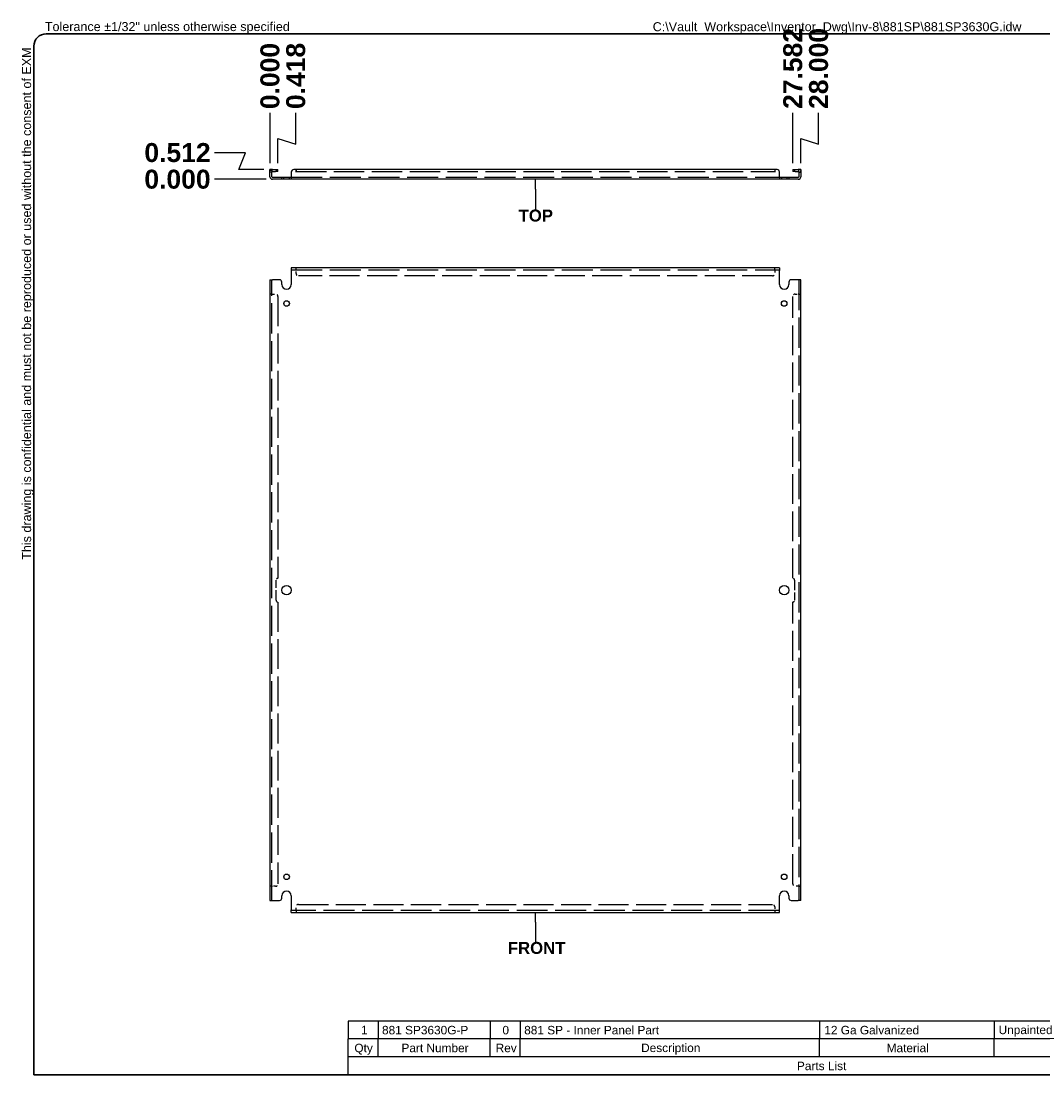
# Model space of a CAD drawing. Header units: inches. Extents: x 2.6 to 88.9, y 2.1 to 57.8.
# Tile 1 of 2: x 2.6 to 56.5, y 2.1 to 57.7. Entities that reach past the tile are written whole.
import ezdxf

# ---------------------------------------------------------------- set-up
doc = ezdxf.new("R2010")
doc.units = ezdxf.units.IN
doc.header["$LTSCALE"] = 8.333333
doc.header["$MEASUREMENT"] = 0
doc.linetypes.add('DASHED_SPACE', pattern=[0.2067, 0.1654, -0.0413])
doc.layers.get('0').update_dxf_attribs({"lineweight": 25})
for name, color, linetype, lineweight in [('Dimensions(ANSI)', 7, 'Continuous', 25), ('Hidden Edges(ANSI)', 7, 'DASHED_SPACE', 25), ('Sketch Geometry(ANSI)', 7, 'Continuous', 25), ('Symbols(ANSI)', 7, 'Continuous', 25), ('Visible Edges(ANSI)', 7, 'Continuous', 25)]:
    doc.layers.add(name, color=color, linetype=linetype, lineweight=lineweight)
doc.styles.add('Current-ANSI', font='arial.ttf')
doc.styles.add('Dimension-ANSI', font='arialbd.ttf')
doc.styles.add('Part List-ANSI', font='arial.ttf')
doc.dimstyles.new('INCH-ANSI', dxfattribs={"dimscale": 8.333333, "dimtxt": 0.12, "dimasz": 0.098425, "dimexe": 0.04, "dimexo": 0.04, "dimgap": 0.031496, "dimtad": 0, "dimtih": 1, "dimtoh": 1, "dimdec": 3, "dimrnd": 1e-08, "dimzin": 0, "dimdsep": 46, "dimtxsty": 'Dimension-ANSI', "dimcen": 0.09, "dimdle": 0.312, "dimclrd": 179, "dimclre": 179, "dimclrt": 7, "dimadec": 1, "dimazin": 0, "dimtfac": 1, "dimtdec": 3, "dimtofl": 0, "dimtmove": 0, "dimatfit": 3, "dimfxl": 1, "dimtolj": 1, "dimtzin": 4, "dimlwd": 25, "dimlwe": 25, "dimarcsym": 0})
doc.dimstyles.new('INCH-ANSI-VERTICAL', dxfattribs={"dimscale": 8.333333, "dimtxt": 0.12, "dimasz": 0.098425, "dimexe": 0.04, "dimexo": 0.04, "dimgap": 0.031496, "dimtad": 0, "dimtih": 1, "dimtoh": 1, "dimdec": 3, "dimrnd": 1e-08, "dimzin": 0, "dimdsep": 46, "dimtxsty": 'Dimension-ANSI', "dimcen": 0.09, "dimdle": 0.312, "dimclrd": 179, "dimclre": 179, "dimclrt": 7, "dimadec": 1, "dimazin": 0, "dimtfac": 1, "dimtdec": 3, "dimtofl": 0, "dimtmove": 0, "dimatfit": 3, "dimfxl": 1, "dimtolj": 1, "dimtzin": 4, "dimlwd": 25, "dimlwe": 25, "dimarcsym": 0})

# ---------------------------------------------------------------- blocks, each defined once
blk = doc.blocks.new('Parts List')
at = {"layer": 'Symbols(ANSI)'}
for p, q in [((13.023, 0.795), (3.548, 0.795)), ((3.548, 0.795), (3.548, 0.615)), ((3.848, 0.795), (3.848, 0.615)), ((4.973, 0.795), (4.973, 0.615)), ((5.273, 0.795), (5.273, 0.615)), ((8.273, 0.795), (8.273, 0.615)), ((10.023, 0.795), (10.023, 0.615)), ((11.523, 0.795), (11.523, 0.615)), ((13.023, 0.795), (13.023, 0.615)), ((13.023, 0.615), (3.548, 0.615)), ((3.548, 0.435), (3.548, 0.615)), ((3.848, 0.435), (3.848, 0.615)), ((4.973, 0.435), (4.973, 0.615)), ((5.273, 0.435), (5.273, 0.615)), ((8.273, 0.435), (8.273, 0.615)), ((10.023, 0.435), (10.023, 0.615)), ((11.523, 0.435), (11.523, 0.615)), ((13.023, 0.435), (13.023, 0.615)), ((3.548, 0.255), (3.548, 0.435)), ((13.023, 0.435), (3.548, 0.435)), ((13.023, 0.255), (13.023, 0.435)), ((13.023, 0.255), (3.548, 0.255))]:
    blk.add_line(p, q, dxfattribs=at)
at = {"layer": 'Symbols(ANSI)', "char_height": 0.085, "attachment_point": 7, "line_spacing_factor": 0.25, "style": 'Part List-ANSI'}
for s, insert in [('1', (3.678, 0.662)), ('881 SP3630G-P', (3.888, 0.66)), ('0', (5.095, 0.66)), ('881 SP - Inner Panel Part', (5.313, 0.66)), ('12 Ga Galvanized', (8.321, 0.66)), ('Unpainted', (10.068, 0.638)), ('Galvanized', (11.565, 0.66)), ('Qty', (3.611, 0.456)), ('Part Number', (4.083, 0.481)), ('Rev', (5.027, 0.481)), ('Description', (6.485, 0.458)), ('Material', (8.946, 0.481)), ('Color', (10.637, 0.48)), ('Finish', (12.125, 0.481)), ('Parts List', (8.047, 0.301))]:
    blk.add_mtext(s, dxfattribs=dict(at, insert=insert))
blk = doc.blocks.new('Datum Identifier1')
at = {"layer": 'Symbols(ANSI)', "color": 7, "linetype": 'Continuous', "lineweight": 25}
for p, q in [((5.425, 1.786), (5.425, 1.884)), ((5.425, 1.786), (5.425, 1.774)), ((5.425, 1.774), (5.425, 1.59))]:
    blk.add_line(p, q, dxfattribs=at)
at = {"layer": 'Symbols(ANSI)', "color": 7, "insert": (5.149, 1.466), "char_height": 0.12, "attachment_point": 7, "line_spacing_factor": 0.25, "style": 'Dimension-ANSI'}
blk.add_mtext('FRONT', dxfattribs=at)
blk = doc.blocks.new('Datum Identifier2')
at = {"layer": 'Symbols(ANSI)', "color": 7, "linetype": 'Continuous', "lineweight": 25}
for p, q in [((5.425, 9.135), (5.425, 9.233)), ((5.425, 9.135), (5.425, 9.116)), ((5.425, 9.116), (5.425, 8.932))]:
    blk.add_line(p, q, dxfattribs=at)
at = {"layer": 'Symbols(ANSI)', "color": 7, "insert": (5.257, 8.808), "char_height": 0.12, "attachment_point": 7, "line_spacing_factor": 0.25, "style": 'Dimension-ANSI'}
blk.add_mtext('TOP', dxfattribs=at)
blk = doc.blocks.new('*D12')
at = {"layer": 'Defpoints', "color": 0, "linetype": 'Continuous', "transparency": 16777216}
for p in [(15.776, 52.879), (15.776, 49.889), (15.776, 49.889)]:
    blk.add_point(p, dxfattribs=at)
at = {"layer": 'Dimensions(ANSI)', "color": 179, "linetype": 'Continuous', "lineweight": 25, "transparency": 16777216}
blk.add_line((15.776, 50.222), (15.776, 52.879), dxfattribs=at)
at = {"layer": 'Dimensions(ANSI)', "color": 7, "linetype": 'Continuous', "lineweight": 25, "transparency": 16777216, "insert": (15.776, 54.826), "char_height": 1, "attachment_point": 5, "rotation": 90, "style": 'Dimension-ANSI'}
blk.add_mtext('\\A1;0.000', dxfattribs=at)
blk = doc.blocks.new('*D13')
at = {"layer": 'Defpoints', "color": 0, "linetype": 'Continuous', "transparency": 16777216}
for p in [(17.137, 52.879), (15.776, 49.889), (16.194, 49.889)]:
    blk.add_point(p, dxfattribs=at)
at = {"layer": 'Dimensions(ANSI)', "color": 179, "linetype": 'Continuous', "lineweight": 25, "transparency": 16777216}
for p, q in [((17.137, 51.239), (17.137, 52.879)), ((16.194, 50.222), (16.194, 51.529)), ((16.194, 51.529), (17.137, 51.239))]:
    blk.add_line(p, q, dxfattribs=at)
at = {"layer": 'Dimensions(ANSI)', "color": 7, "linetype": 'Continuous', "lineweight": 25, "transparency": 16777216, "insert": (17.137, 54.829), "char_height": 1, "attachment_point": 5, "rotation": 90, "style": 'Dimension-ANSI'}
blk.add_mtext('\\A1;0.418', dxfattribs=at)
blk = doc.blocks.new('*D14')
at = {"layer": 'Defpoints', "color": 0, "linetype": 'Continuous', "transparency": 16777216}
for p in [(43.358, 52.879), (15.776, 49.889), (43.358, 49.889)]:
    blk.add_point(p, dxfattribs=at)
at = {"layer": 'Dimensions(ANSI)', "color": 179, "linetype": 'Continuous', "lineweight": 25, "transparency": 16777216}
blk.add_line((43.358, 50.222), (43.358, 52.879), dxfattribs=at)
at = {"layer": 'Dimensions(ANSI)', "color": 7, "linetype": 'Continuous', "lineweight": 25, "transparency": 16777216, "insert": (43.358, 55.226), "char_height": 1, "attachment_point": 5, "rotation": 90, "style": 'Dimension-ANSI'}
blk.add_mtext('\\A1;27.582', dxfattribs=at)
blk = doc.blocks.new('*D15')
at = {"layer": 'Defpoints', "color": 0, "linetype": 'Continuous', "transparency": 16777216}
for p in [(44.719, 52.879), (15.776, 49.889), (43.776, 49.889)]:
    blk.add_point(p, dxfattribs=at)
at = {"layer": 'Dimensions(ANSI)', "color": 179, "linetype": 'Continuous', "lineweight": 25, "transparency": 16777216}
for p, q in [((44.719, 51.239), (44.719, 52.879)), ((43.776, 50.222), (43.776, 51.529)), ((43.776, 51.529), (44.719, 51.239))]:
    blk.add_line(p, q, dxfattribs=at)
at = {"layer": 'Dimensions(ANSI)', "color": 7, "linetype": 'Continuous', "lineweight": 25, "transparency": 16777216, "insert": (44.719, 55.226), "char_height": 1, "attachment_point": 5, "rotation": 90, "style": 'Dimension-ANSI'}
blk.add_mtext('\\A1;28.000', dxfattribs=at)
blk = doc.blocks.new('*D20')
at = {"layer": 'Defpoints', "color": 0, "linetype": 'Continuous', "transparency": 16777216}
for p in [(12.842, 49.377), (15.912, 49.377), (15.912, 49.377)]:
    blk.add_point(p, dxfattribs=at)
at = {"layer": 'Dimensions(ANSI)', "color": 179, "linetype": 'Continuous', "lineweight": 25, "transparency": 16777216}
blk.add_line((15.578, 49.377), (12.842, 49.377), dxfattribs=at)
at = {"layer": 'Dimensions(ANSI)', "color": 7, "linetype": 'Continuous', "lineweight": 25, "transparency": 16777216, "insert": (10.895, 49.377), "char_height": 1, "attachment_point": 5, "style": 'Dimension-ANSI'}
blk.add_mtext('\\A1;0.000', dxfattribs=at)
blk = doc.blocks.new('*D21')
at = {"layer": 'Defpoints', "color": 0, "linetype": 'Continuous', "transparency": 16777216}
for p in [(12.842, 50.782), (15.776, 49.889), (15.912, 49.377)]:
    blk.add_point(p, dxfattribs=at)
at = {"layer": 'Dimensions(ANSI)', "color": 179, "linetype": 'Continuous', "lineweight": 25, "transparency": 16777216}
for p, q in [((14.482, 50.782), (12.842, 50.782)), ((14.135, 49.889), (14.482, 50.782)), ((15.442, 49.889), (14.135, 49.889))]:
    blk.add_line(p, q, dxfattribs=at)
at = {"layer": 'Dimensions(ANSI)', "color": 7, "linetype": 'Continuous', "lineweight": 25, "transparency": 16777216, "insert": (10.896, 50.782), "char_height": 1, "attachment_point": 5, "style": 'Dimension-ANSI'}
blk.add_mtext('\\A1;0.512', dxfattribs=at)
blk = doc.blocks.new('Borders EXM - B (Inch)')
at = {"layer": 'Sketch Geometry(ANSI)', "linetype": 'Continuous', "lineweight": 35}
for p, q in [((16.398, 10.692), (0.523, 10.692)), ((0.398, 10.567), (0.398, 0.255)), ((0.398, 0.255), (16.398, 0.255))]:
    blk.add_line(p, q, dxfattribs=at)
blk.add_arc((0.523, 10.567), 0.125, 90, 180, dxfattribs=at)
at = {"layer": 'Symbols(ANSI)', "color": 7, "insert": (0.509, 10.692), "char_height": 0.09, "attachment_point": 7, "style": 'Current-ANSI'}
blk.add_mtext('Tolerance ±1/32" unless otherwise specified', dxfattribs=at)
at = {"layer": 'Symbols(ANSI)', "color": 7, "insert": (0.398, 5.419), "char_height": 0.09, "attachment_point": 7, "rotation": 90, "style": 'Current-ANSI'}
blk.add_mtext('This drawing is confidential and must not be reproduced or used without the consent of EXM', dxfattribs=at)
at = {"layer": 'Symbols(ANSI)', "color": 7, "style": 'Current-ANSI'}
blk.add_attdef('FILENAME_AND_PATH_001', (6.601, 10.718), '', height=0.09, dxfattribs=at)

msp = doc.modelspace()

# ---------------------------------------------------------------- linework, layer by layer
at = {"layer": 'Hidden Edges(ANSI)', "ltscale": 0.037899}
for p, q in [((15.8807, 49.7526), (15.7757, 49.7526)), ((16.1002, 49.8888), (16.1002, 49.7838)), ((43.4512, 49.8888), (43.4512, 49.7838)), ((43.6707, 49.7526), (43.7757, 49.7526)), ((16.5057, 49.3768), (16.5057, 49.4818)), ((16.7957, 49.3768), (16.7957, 49.4818)), ((42.7557, 49.4818), (42.7557, 49.3768)), ((43.0457, 49.4818), (43.0457, 49.3768)), ((17.1505, 44.5941), (17.1505, 44.6991)), ((17.1507, 44.5941), (17.1507, 44.6991)), ((42.4007, 44.5941), (42.4007, 44.6991)), ((42.4009, 44.5941), (42.4009, 44.6991)), ((15.8807, 43.3243), (15.7757, 43.3243)), ((15.8807, 43.3241), (15.7757, 43.3241)), ((43.6707, 43.3243), (43.7757, 43.3243)), ((43.6707, 43.3241), (43.7757, 43.3241)), ((15.8807, 12.0741), (15.7757, 12.0741)), ((15.8807, 12.0739), (15.7757, 12.0739)), ((43.6707, 12.0741), (43.7757, 12.0741)), ((43.6707, 12.0739), (43.7757, 12.0739)), ((17.1505, 10.8041), (17.1505, 10.6991)), ((17.1507, 10.8041), (17.1507, 10.6991)), ((42.4007, 10.8041), (42.4007, 10.6991)), ((42.4009, 10.8041), (42.4009, 10.6991))]:
    msp.add_line(p, q, dxfattribs=at)
at = {"layer": 'Hidden Edges(ANSI)', "ltscale": 1.160498}
msp.add_line((17.1507, 49.7838), (42.4007, 49.7838), dxfattribs=at)
at = {"layer": 'Hidden Edges(ANSI)', "ltscale": 1.183478}
for p, q in [((16.9007, 49.4818), (42.6507, 49.4818)), ((16.9007, 44.5941), (42.6507, 44.5941)), ((42.6507, 10.8041), (16.9007, 10.8041))]:
    msp.add_line(p, q, dxfattribs=at)
at = {"layer": 'Hidden Edges(ANSI)', "ltscale": 0.017522}
for p, q in [((17.1507, 44.5941), (17.1507, 44.5631)), ((42.4007, 44.5941), (42.4007, 44.5631)), ((15.8807, 43.3241), (15.9117, 43.3241)), ((43.6707, 43.3241), (43.6397, 43.3241)), ((15.8807, 12.0741), (15.9117, 12.0741)), ((43.6707, 12.0741), (43.6397, 12.0741)), ((17.1507, 10.8041), (17.1507, 10.8351)), ((42.4007, 10.8041), (42.4007, 10.8351))]:
    msp.add_line(p, q, dxfattribs=at)
at = {"layer": 'Hidden Edges(ANSI)', "ltscale": 0.056717}
for p, q in [((17.1507, 44.4061), (17.1507, 44.5631)), ((42.4007, 44.5631), (42.4007, 44.4061)), ((15.9117, 43.3241), (16.0687, 43.3241)), ((43.4827, 43.3241), (43.6397, 43.3241)), ((16.0687, 12.0741), (15.9117, 12.0741)), ((43.6397, 12.0741), (43.4827, 12.0741)), ((17.1507, 10.8351), (17.1507, 10.9921)), ((42.4007, 10.9921), (42.4007, 10.8351))]:
    msp.add_line(p, q, dxfattribs=at)
at = {"layer": 'Hidden Edges(ANSI)', "ltscale": 1.157847}
for p, q in [((15.8807, 11.3241), (15.8807, 44.0741)), ((43.6707, 44.0741), (43.6707, 11.3241))]:
    msp.add_line(p, q, dxfattribs=at)
at = {"layer": 'Hidden Edges(ANSI)', "ltscale": 1.149008}
for p, q in [((42.2757, 44.2811), (17.2757, 44.2811)), ((17.2757, 11.1171), (42.2757, 11.1171))]:
    msp.add_line(p, q, dxfattribs=at)
at = {"layer": 'Hidden Edges(ANSI)', "ltscale": 1.139433}
for p, q in [((16.1937, 43.1991), (16.1937, 28.3241)), ((43.3577, 28.3241), (43.3577, 43.1991)), ((16.1937, 27.0741), (16.1937, 12.1991)), ((43.3577, 12.1991), (43.3577, 27.0741))]:
    msp.add_line(p, q, dxfattribs=at)
at = {"layer": 'Hidden Edges(ANSI)', "ltscale": 0.384592}
for p, q in [((16.1002, 27.1676), (16.1002, 28.2306)), ((43.4512, 28.2306), (43.4512, 27.1676))]:
    msp.add_line(p, q, dxfattribs=at)
at = {"layer": 'Hidden Edges(ANSI)', "ltscale": 0.065892}
for centre, start, end in [((15.9117, 49.7528), 103.17589, 180), ((43.6397, 49.7528), 0, 76.82411)]:
    msp.add_arc(centre, 0.136, start, end, dxfattribs=at)
at = {"layer": 'Hidden Edges(ANSI)', "ltscale": 0.070957}
for centre, start, end in [((17.2757, 44.4061), 180, 270), ((42.2757, 44.4061), 270, 0), ((16.0687, 43.1991), 0, 90), ((43.4827, 43.1991), 90, 180), ((16.0687, 12.1991), 270, 0), ((43.4827, 12.1991), 180, 270), ((17.2757, 10.9921), 90, 180), ((42.2757, 10.9921), 0, 90)]:
    msp.add_arc(centre, 0.125, start, end, dxfattribs=at)
at = {"layer": 'Hidden Edges(ANSI)', "ltscale": 0.053051}
for centre, start, end in [((16.1937, 28.2306), 90, 180), ((43.3577, 28.2306), 0, 90), ((16.1937, 27.1676), 180, 270), ((43.3577, 27.1676), 270, 0)]:
    msp.add_arc(centre, 0.0935, start, end, dxfattribs=at)
at = {"layer": 'Visible Edges(ANSI)'}
for p, q in [((15.7757, 49.7638), (15.7757, 49.8888)), ((15.8807, 49.8888), (15.7757, 49.8888)), ((15.7757, 49.5128), (15.7757, 49.7638)), ((15.8807, 49.8888), (15.8807, 49.7638)), ((15.8807, 49.5128), (15.8807, 49.7638)), ((15.9117, 49.8888), (16.0687, 49.8888)), ((15.9117, 49.7838), (16.0687, 49.7838)), ((16.0687, 49.8888), (16.1937, 49.8888)), ((16.1937, 49.7838), (16.0687, 49.7838)), ((16.1937, 49.7838), (16.1937, 49.8888)), ((16.9007, 49.7638), (16.9007, 49.5128)), ((16.9007, 49.5128), (16.9007, 49.3768)), ((17.1505, 49.8888), (17.0257, 49.8888)), ((17.1505, 49.7526), (17.1505, 49.8888)), ((17.1507, 49.7526), (17.1505, 49.7526)), ((42.4007, 49.8888), (17.1507, 49.8888)), ((17.1507, 49.8888), (17.1507, 49.7528)), ((17.1507, 49.7528), (17.1507, 49.7526)), ((42.4007, 49.8888), (42.4007, 49.7528)), ((42.4007, 49.7526), (42.4007, 49.7528)), ((42.4009, 49.7526), (42.4007, 49.7526)), ((42.5257, 49.8888), (42.4009, 49.8888)), ((42.4009, 49.8888), (42.4009, 49.7526)), ((42.6507, 49.5128), (42.6507, 49.7638)), ((42.6507, 49.5128), (42.6507, 49.3768)), ((43.3577, 49.8888), (43.4827, 49.8888)), ((43.3577, 49.8888), (43.3577, 49.7838)), ((43.4827, 49.7838), (43.3577, 49.7838)), ((43.4827, 49.8888), (43.6397, 49.8888)), ((43.4827, 49.7838), (43.6397, 49.7838)), ((43.6707, 49.7638), (43.6707, 49.8888)), ((43.7757, 49.8888), (43.6707, 49.8888)), ((43.6707, 49.7638), (43.6707, 49.5128)), ((43.7757, 49.8888), (43.7757, 49.7638)), ((43.7757, 49.7638), (43.7757, 49.5128)), ((15.9117, 49.4818), (16.2757, 49.4818)), ((16.2757, 49.3768), (15.9117, 49.3768)), ((16.2757, 49.4818), (16.4007, 49.4818)), ((16.4007, 49.3768), (16.2757, 49.3768)), ((16.4007, 49.3768), (16.4007, 49.4818)), ((16.4007, 49.4818), (16.9007, 49.4818)), ((16.9007, 49.3768), (16.4007, 49.3768)), ((42.6507, 49.3768), (16.9007, 49.3768)), ((42.6507, 49.4818), (43.1507, 49.4818)), ((43.1507, 49.3768), (42.6507, 49.3768)), ((43.1507, 49.4818), (43.2757, 49.4818)), ((43.1507, 49.4818), (43.1507, 49.3768)), ((43.2757, 49.3768), (43.1507, 49.3768)), ((43.2757, 49.4818), (43.6397, 49.4818)), ((43.6397, 49.3768), (43.2757, 49.3768)), ((42.6507, 44.6991), (16.9007, 44.6991)), ((16.9007, 44.6991), (16.9007, 44.5631)), ((16.9007, 44.5631), (16.9007, 43.8241)), ((42.6507, 44.6991), (42.6507, 44.5631)), ((42.6507, 43.8241), (42.6507, 44.5631)), ((15.7757, 44.0741), (15.9117, 44.0741)), ((15.7757, 44.0741), (15.7757, 11.3241)), ((16.2757, 44.0741), (15.9117, 44.0741)), ((16.4007, 43.8241), (16.4007, 43.9491)), ((43.1507, 43.9491), (43.1507, 43.8241)), ((43.6397, 44.0741), (43.2757, 44.0741)), ((43.7757, 44.0741), (43.6397, 44.0741)), ((43.7757, 11.3241), (43.7757, 44.0741)), ((15.7757, 11.3241), (15.9117, 11.3241)), ((15.9117, 11.3241), (16.2757, 11.3241)), ((16.4007, 11.4491), (16.4007, 11.5741)), ((16.9007, 11.5741), (16.9007, 10.8351)), ((42.6507, 10.8351), (42.6507, 11.5741)), ((43.1507, 11.5741), (43.1507, 11.4491)), ((43.2757, 11.3241), (43.6397, 11.3241)), ((43.7757, 11.3241), (43.6397, 11.3241)), ((16.9007, 10.6991), (16.9007, 10.8351)), ((16.9007, 10.6991), (42.6507, 10.6991)), ((42.6507, 10.6991), (42.6507, 10.8351))]:
    msp.add_line(p, q, dxfattribs=at)
for centre, radius in [((16.6507, 42.8241), 0.145), ((42.9007, 42.8241), 0.145), ((16.6507, 27.6991), 0.25), ((42.9007, 27.6991), 0.25), ((16.6507, 12.5741), 0.145), ((42.9007, 12.5741), 0.145)]:
    msp.add_circle(centre, radius, dxfattribs=at)
for centre, radius, start, end in [((15.9117, 49.5128), 0.136, 180, 270), ((15.9117, 49.7528), 0.136, 90, 103.17589), ((15.9117, 49.7528), 0.031, 90, 180), ((15.9117, 49.5128), 0.031, 180, 270), ((17.0257, 49.7638), 0.125, 90, 180), ((42.5257, 49.7638), 0.125, 0, 90), ((43.6397, 49.7528), 0.136, 76.82411, 90), ((43.6397, 49.7528), 0.031, 0, 90), ((43.6397, 49.5128), 0.136, 270, 0), ((43.6397, 49.5128), 0.031, 270, 0), ((16.2757, 43.9491), 0.125, 0, 90), ((43.2757, 43.9491), 0.125, 90, 180), ((16.6507, 43.8241), 0.25, 180, 0), ((42.9007, 43.8241), 0.25, 180, 0), ((16.6507, 11.5741), 0.25, 0, 180), ((42.9007, 11.5741), 0.25, 0, 180), ((16.2757, 11.4491), 0.125, 270, 0), ((43.2757, 11.4491), 0.125, 180, 270)]:
    msp.add_arc(centre, radius, start, end, dxfattribs=at)

# ---------------------------------------------------------------- block references
at = {"xscale": 5.263161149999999, "yscale": 5.263161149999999, "zscale": 5.263161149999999}
msp.add_blockref('Borders EXM - B (Inch)', (1.2215, 0.7815), dxfattribs=at).add_auto_attribs({'FILENAME_AND_PATH_001': 'C:\\Vault_Workspace\\Inventor_Dwg\\Inv-8\\881SP\\881SP3630G.idw'})
at = {"layer": 'Symbols(ANSI)', "xscale": 5.263161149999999, "yscale": 5.263161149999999, "zscale": 5.263161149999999}
for name in ['Datum Identifier2', 'Datum Identifier1', 'Parts List']:
    msp.add_blockref(name, (1.2215, 0.7815), dxfattribs=at)

# ---------------------------------------------------------------- dimensions: what is measured, and where the dimension line sits
at = {"layer": 'Dimensions(ANSI)', "color": 179, "linetype": 'Continuous', "lineweight": 25, "true_color": 0x262658}
for feature_location, offset, dtype, origin, dimstyle, picture, middle in [((43.7757, 49.8888), (0.9431, 2.9905), 1, (15.7757, 49.8888), 'INCH-ANSI-VERTICAL', '*D15', (44.7188, 55.2264)), ((43.3577, 49.8888), (0, 2.9905), 1, (15.7757, 49.8888), 'INCH-ANSI-VERTICAL', '*D14', (43.3577, 55.2258)), ((15.7756809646, 49.8888486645), (0, 2.9905401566), 1, (15.7756809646, 49.8888486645), 'INCH-ANSI-VERTICAL', '*D12', (15.7756809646, 54.8260307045)), ((16.1937, 49.8888), (0.9428, 2.9905), 1, (15.7757, 49.8888), 'INCH-ANSI-VERTICAL', '*D13', (17.1365, 54.8291)), ((15.7757, 49.8888), (-2.9337, 0.8931), 0, (15.9117, 49.3768), 'INCH-ANSI', '*D21', (10.896, 50.782)), ((15.9116810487, 49.3768483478), (-3.069678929, 0), 0, (15.9116810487, 49.3768483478), 'INCH-ANSI', '*D20', (10.8953602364, 49.3768483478))]:
    dim = msp.add_ordinate_dim(feature_location=feature_location, offset=offset, dtype=dtype, origin=origin, dimstyle=dimstyle, override={"dimgap": 0.031496, "dimtad": 0, "dimdec": 3, "dimlfac": 1, "dimtol": 0, "dimlim": 0, "dimtp": 0, "dimtm": 0, "dimtdec": 3}, dxfattribs=at)
    dim.commit()
    dim.dimension.update_dxf_attribs({"geometry": picture, "text_midpoint": middle})

doc.saveas('drawing.dxf')
